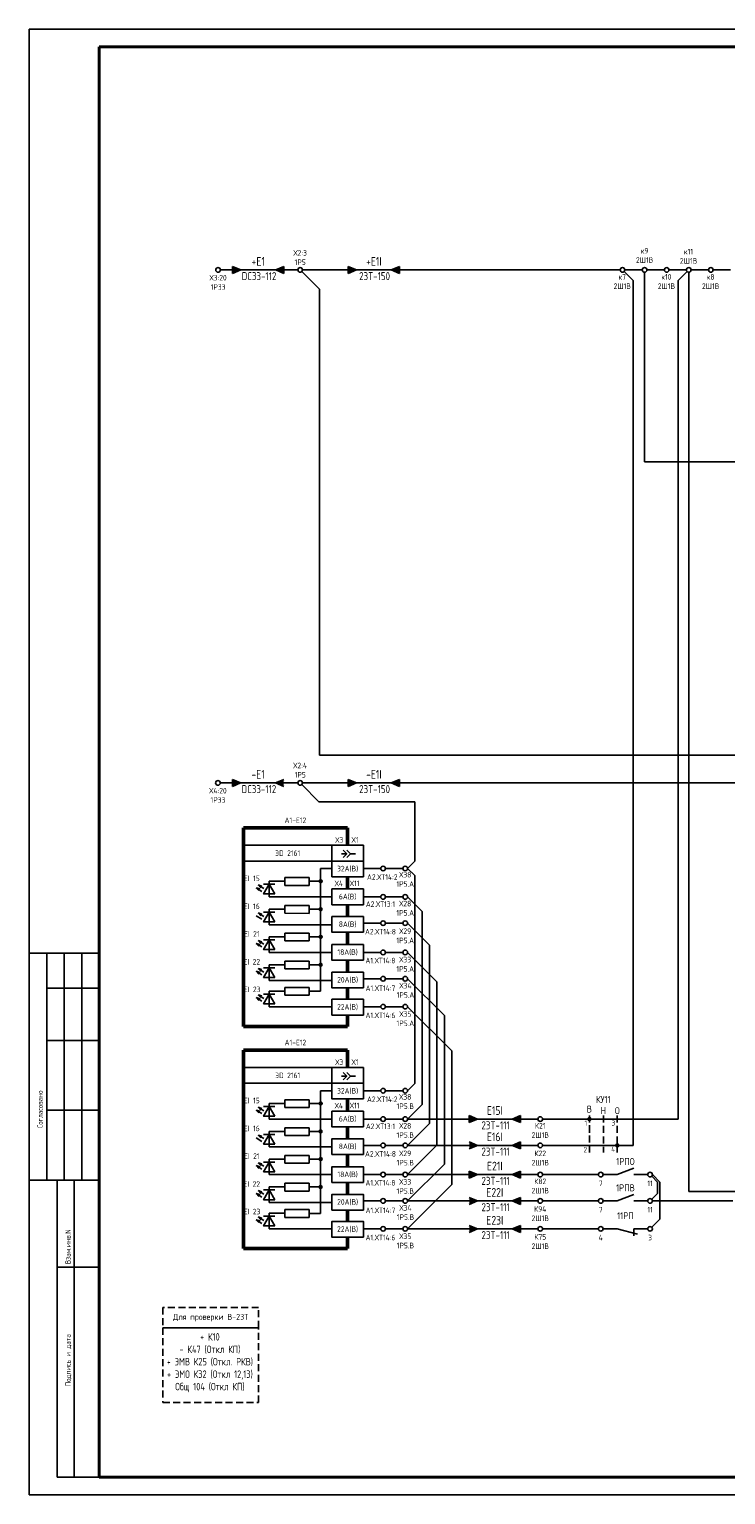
# Model space of a CAD drawing. Header units: millimetres. Extents: x 616 to 6196, y 2487 to 5711.
# Tile 35 of 46: x 4301 to 4501, y 3305 to 3725. Entities that reach past the tile are written whole.
import ezdxf
from ezdxf.enums import TextEntityAlignment as Align

# ---------------------------------------------------------------- set-up
doc = ezdxf.new("R2010")
doc.units = ezdxf.units.MM
doc.linetypes.add('JIS_02_2.0', pattern=[3, 2, -1])
doc.styles.add('SIMPLEX', font='GOST.ttf', dxfattribs={"height": 5})

msp = doc.modelspace()

# ---------------------------------------------------------------- hatches: boundary and pattern name
h = msp.add_hatch(color=256)
h.dxf.hatch_style = 1
h.paths.add_polyline_path([(4359.35, 3655.38), (4361.69, 3656.38), (4359.35, 3657.38)])
h = msp.add_hatch(color=256)
h.dxf.hatch_style = 1
h.paths.add_polyline_path([(4374.04, 3657.38), (4371.69, 3656.38), (4374.04, 3655.38)])
h = msp.add_hatch(color=256)
h.dxf.hatch_style = 1
h.paths.add_polyline_path([(4392.45, 3655.38), (4394.79, 3656.38), (4392.45, 3657.38)])
h = msp.add_hatch(color=256)
h.dxf.hatch_style = 1
h.paths.add_polyline_path([(4407.13, 3657.38), (4404.79, 3656.38), (4407.13, 3655.38)])
h = msp.add_hatch(color=256)
h.dxf.hatch_style = 1
h.paths.add_polyline_path([(4359.31, 3508.35), (4361.65, 3509.35), (4359.31, 3510.35)])
h = msp.add_hatch(color=256)
h.dxf.hatch_style = 1
h.paths.add_polyline_path([(4374, 3510.35), (4371.65, 3509.35), (4374, 3508.35)])
h = msp.add_hatch(color=256)
h.dxf.hatch_style = 1
h.paths.add_polyline_path([(4392.45, 3508.35), (4394.79, 3509.35), (4392.45, 3510.35)])
h = msp.add_hatch(color=256)
h.dxf.hatch_style = 1
h.paths.add_polyline_path([(4407.13, 3510.35), (4404.79, 3509.35), (4407.13, 3508.35)])
h = msp.add_hatch(color=256)
h.dxf.hatch_style = 1
h.paths.add_polyline_path([(4427.1, 3412.01), (4429.44, 3413.01), (4427.1, 3414.01)])
h = msp.add_hatch(color=256)
h.dxf.hatch_style = 1
h.paths.add_polyline_path([(4441.78, 3414.01), (4439.44, 3413.01), (4441.78, 3412.01)])
h = msp.add_hatch(color=256)
h.dxf.hatch_style = 1
h.paths.add_polyline_path([(4427.1, 3404.47), (4429.44, 3405.47), (4427.1, 3406.47)])
h = msp.add_hatch(color=256)
h.dxf.hatch_style = 1
h.paths.add_polyline_path([(4441.78, 3406.47), (4439.44, 3405.47), (4441.78, 3404.47)])
h = msp.add_hatch(color=256)
h.dxf.hatch_style = 1
h.paths.add_polyline_path([(4427.1, 3396.08), (4429.44, 3397.08), (4427.1, 3398.08)])
h = msp.add_hatch(color=256)
h.dxf.hatch_style = 1
h.paths.add_polyline_path([(4441.78, 3398.08), (4439.44, 3397.08), (4441.78, 3396.08)])
h = msp.add_hatch(color=256)
h.dxf.hatch_style = 1
h.paths.add_polyline_path([(4427.1, 3388.54), (4429.44, 3389.54), (4427.1, 3390.54)])
h = msp.add_hatch(color=256)
h.dxf.hatch_style = 1
h.paths.add_polyline_path([(4441.78, 3390.54), (4439.44, 3389.54), (4441.78, 3388.54)])
h = msp.add_hatch(color=256)
h.dxf.hatch_style = 1
h.paths.add_polyline_path([(4427.1, 3380.54), (4429.44, 3381.54), (4427.1, 3382.54)])
h = msp.add_hatch(color=256)
h.dxf.hatch_style = 1
h.paths.add_polyline_path([(4441.78, 3382.54), (4439.44, 3381.54), (4441.78, 3380.54)])

# ---------------------------------------------------------------- linework, layer by layer
for p, q in [((4301.13, 3305.35), (4301.13, 3725.35)), ((4301.13, 3725.35), (4895.13, 3725.35)), ((4359.35, 3656.38), (4355.85, 3656.38)), ((4359.35, 3655.38), (4359.35, 3657.38)), ((4359.35, 3657.38), (4361.69, 3656.38)), ((4361.69, 3656.38), (4359.35, 3655.38)), ((4371.69, 3656.38), (4361.69, 3656.38)), ((4371.69, 3656.38), (4374.04, 3657.38)), ((4374.04, 3655.38), (4371.69, 3656.38)), ((4374.04, 3657.38), (4374.04, 3655.38)), ((4378.04, 3656.38), (4374.04, 3656.38)), ((4379.17, 3655.91), (4384.25, 3650.83)), ((4382.86, 3656.38), (4379.36, 3656.38)), ((4470.34, 3656.38), (4382.86, 3656.38)), ((4392.45, 3655.38), (4392.45, 3657.38)), ((4392.45, 3657.38), (4394.79, 3656.38)), ((4394.79, 3656.38), (4392.45, 3655.38)), ((4404.79, 3656.38), (4394.79, 3656.38)), ((4404.79, 3656.38), (4407.13, 3657.38)), ((4407.13, 3655.38), (4404.79, 3656.38)), ((4407.13, 3657.38), (4407.13, 3655.38)), ((4471.48, 3655.91), (4474.02, 3653.37)), ((4476.67, 3656.38), (4471.67, 3656.38)), ((4477.33, 3655.72), (4477.33, 3601.42)), ((4483, 3656.38), (4478, 3656.38)), ((4489.32, 3656.38), (4484.32, 3656.38)), ((4489.52, 3655.91), (4486.99, 3653.38)), ((4489.99, 3655.72), (4489.99, 3392.25)), ((4495.65, 3656.38), (4490.65, 3656.38)), ((4501.98, 3656.38), (4496.98, 3656.38)), ((4384.25, 3650.83), (4384.25, 3517.31)), ((4474.02, 3653.37), (4474.02, 3405.47)), ((4486.99, 3653.38), (4486.99, 3413.01)), ((4534.8, 3601.42), (4477.33, 3601.42)), ((4597.27, 3517.31), (4384.25, 3517.31)), ((4359.31, 3509.35), (4355.81, 3509.35)), ((4359.31, 3508.35), (4359.31, 3510.35)), ((4359.31, 3510.35), (4361.65, 3509.35)), ((4361.65, 3509.35), (4359.31, 3508.35)), ((4371.65, 3509.35), (4361.65, 3509.35)), ((4371.65, 3509.35), (4374, 3510.35)), ((4374, 3508.35), (4371.65, 3509.35)), ((4378.04, 3509.35), (4374.04, 3509.35)), ((4379.17, 3508.89), (4384.08, 3503.97)), ((4382.86, 3509.35), (4379.36, 3509.35)), ((4623.88, 3509.35), (4380.58, 3509.35)), ((4392.45, 3508.35), (4392.45, 3510.35)), ((4392.45, 3510.35), (4394.79, 3509.35)), ((4394.79, 3509.35), (4392.45, 3508.35)), ((4404.79, 3509.35), (4394.79, 3509.35)), ((4404.79, 3509.35), (4407.13, 3510.35)), ((4407.13, 3508.35), (4404.79, 3509.35)), ((4407.13, 3510.35), (4407.13, 3508.35)), ((4411.5, 3503.97), (4384.08, 3503.97)), ((4411.5, 3486.89), (4411.5, 3503.97)), ((4390.57, 3489), (4392.06, 3489)), ((4394.51, 3489), (4393.09, 3489)), ((4409.44, 3484.83), (4411.5, 3486.89)), ((4374.32, 3479.98), (4374.32, 3482.21)), ((4381.32, 3482.21), (4374.32, 3482.21)), ((4381.32, 3479.98), (4381.32, 3482.21)), ((4384.55, 3484.83), (4384.54, 3449.66)), ((4384.55, 3484.83), (4384.55, 3473.16)), ((4384.55, 3484.83), (4387.79, 3484.83)), ((4396.8, 3484.83), (4401.79, 3484.83)), ((4403.11, 3484.83), (4408.11, 3484.83)), ((4409.44, 3484.83), (4411.5, 3482.77)), ((4411.5, 3482.77), (4411.5, 3423.2)), ((4371.4, 3480.29), (4368.2, 3480.29)), ((4369.8, 3476.69), (4369.8, 3481.16)), ((4369.8, 3481.16), (4374.32, 3481.16)), ((4381.32, 3479.98), (4374.32, 3479.98)), ((4381.32, 3481.16), (4384.55, 3481.16)), ((4369.8, 3476.69), (4387.79, 3476.69)), ((4374.32, 3471.98), (4374.32, 3474.21)), ((4381.32, 3474.21), (4374.32, 3474.21)), ((4381.32, 3471.97), (4381.32, 3474.21)), ((4396.79, 3476.69), (4401.77, 3476.69)), ((4403.1, 3476.69), (4408.11, 3476.69)), ((4409.44, 3476.69), (4413.62, 3472.51)), ((4371.4, 3472.29), (4368.2, 3472.29)), ((4369.8, 3468.69), (4369.8, 3473.16)), ((4369.8, 3473.16), (4374.32, 3473.16)), ((4381.32, 3471.97), (4374.32, 3471.98)), ((4381.32, 3473.16), (4384.55, 3473.16)), ((4413.62, 3472.51), (4413.62, 3417.19)), ((4369.8, 3468.69), (4387.79, 3468.69)), ((4369.8, 3460.76), (4369.8, 3465.23)), ((4369.8, 3465.23), (4374.32, 3465.23)), ((4374.32, 3464.05), (4374.32, 3466.28)), ((4381.32, 3466.28), (4374.32, 3466.28)), ((4381.32, 3464.05), (4381.32, 3466.28)), ((4381.32, 3465.23), (4384.55, 3465.23)), ((4396.79, 3469.15), (4401.77, 3469.15)), ((4403.1, 3469.15), (4408.11, 3469.15)), ((4409.44, 3469.15), (4415.74, 3462.85)), ((4371.4, 3464.36), (4368.2, 3464.36)), ((4381.32, 3464.05), (4374.32, 3464.05)), ((4415.74, 3462.85), (4415.74, 3411.77)), ((4321.13, 3460.53), (4301.13, 3460.53)), ((4306.13, 3395.53), (4306.13, 3460.53)), ((4311.13, 3395.53), (4311.13, 3460.53)), ((4316.13, 3395.53), (4316.13, 3460.53)), ((4369.8, 3460.76), (4387.79, 3460.76)), ((4369.8, 3452.76), (4369.8, 3457.23)), ((4369.8, 3457.23), (4374.32, 3457.23)), ((4374.32, 3456.05), (4374.32, 3458.28)), ((4381.32, 3458.28), (4374.32, 3458.28)), ((4381.32, 3456.05), (4381.32, 3458.28)), ((4381.32, 3457.23), (4384.55, 3457.23)), ((4396.79, 3460.76), (4401.77, 3460.76)), ((4403.1, 3460.76), (4408.11, 3460.76)), ((4409.44, 3460.76), (4417.87, 3452.34)), ((4371.4, 3456.36), (4368.2, 3456.36)), ((4369.8, 3452.76), (4387.79, 3452.76)), ((4381.32, 3456.05), (4374.32, 3456.05)), ((4396.79, 3453.22), (4401.77, 3453.22)), ((4403.1, 3453.22), (4408.11, 3453.22)), ((4409.44, 3453.22), (4419.99, 3442.68)), ((4306.13, 3450.53), (4321.13, 3450.53)), ((4371.4, 3448.82), (4368.2, 3448.82)), ((4369.8, 3445.22), (4369.8, 3449.69)), ((4369.8, 3449.69), (4374.32, 3449.69)), ((4374.32, 3448.51), (4374.32, 3450.74)), ((4381.32, 3450.74), (4374.32, 3450.74)), ((4381.32, 3448.51), (4374.32, 3448.51)), ((4381.31, 3449.66), (4384.54, 3449.66)), ((4381.32, 3448.51), (4381.32, 3450.74)), ((4417.87, 3452.34), (4417.87, 3405.5)), ((4369.8, 3445.22), (4387.79, 3445.22)), ((4396.79, 3445.22), (4401.77, 3445.22)), ((4403.1, 3445.22), (4408.11, 3445.22)), ((4409.44, 3445.22), (4422.11, 3432.56)), ((4419.99, 3442.68), (4419.99, 3400.08)), ((4306.13, 3435.53), (4321.13, 3435.53)), ((4422.11, 3432.56), (4422.11, 3394.21)), ((4390.57, 3425.31), (4392.06, 3425.31)), ((4394.51, 3425.31), (4393.09, 3425.31)), ((4409.44, 3421.14), (4411.5, 3423.2)), ((4384.55, 3421.14), (4384.54, 3385.98)), ((4384.55, 3421.14), (4384.55, 3409.47)), ((4384.55, 3421.14), (4387.79, 3421.14)), ((4396.8, 3421.14), (4401.79, 3421.14)), ((4403.11, 3421.14), (4408.11, 3421.14)), ((4306.13, 3415.53), (4321.13, 3415.53)), ((4371.4, 3416.6), (4368.2, 3416.6)), ((4369.8, 3413.01), (4369.8, 3417.48)), ((4369.8, 3417.48), (4374.32, 3417.48)), ((4374.32, 3416.29), (4374.32, 3418.52)), ((4381.32, 3418.52), (4374.32, 3418.52)), ((4381.32, 3416.29), (4374.32, 3416.29)), ((4381.32, 3416.29), (4381.32, 3418.52)), ((4381.32, 3417.48), (4384.55, 3417.48)), ((4409.44, 3413.01), (4413.62, 3417.19)), ((4369.8, 3413.01), (4387.79, 3413.01)), ((4374.32, 3408.29), (4374.32, 3410.52)), ((4381.32, 3410.52), (4374.32, 3410.52)), ((4381.32, 3408.29), (4381.32, 3410.52)), ((4396.79, 3413.01), (4401.77, 3413.01)), ((4403.1, 3413.01), (4408.11, 3413.01)), ((4409.44, 3413.01), (4446.78, 3413.01)), ((4409.44, 3405.47), (4415.74, 3411.77)), ((4427.1, 3412.01), (4427.1, 3414.01)), ((4427.1, 3414.01), (4429.44, 3413.01)), ((4429.44, 3413.01), (4427.1, 3412.01)), ((4439.44, 3413.01), (4429.44, 3413.01)), ((4439.44, 3413.01), (4441.78, 3414.01)), ((4441.78, 3412.01), (4439.44, 3413.01)), ((4441.78, 3414.01), (4441.78, 3412.01)), ((4486.99, 3413.01), (4448.11, 3413.01)), ((4371.4, 3408.6), (4368.2, 3408.6)), ((4369.8, 3405.01), (4369.8, 3409.47)), ((4369.8, 3409.47), (4374.32, 3409.47)), ((4381.32, 3408.29), (4374.32, 3408.29)), ((4381.32, 3409.47), (4384.55, 3409.47)), ((4427.1, 3406.47), (4429.44, 3405.47)), ((4439.44, 3405.47), (4441.78, 3406.47)), ((4441.78, 3406.47), (4441.78, 3404.47)), ((4369.8, 3405.01), (4387.79, 3405.01)), ((4374.32, 3400.36), (4374.32, 3402.6)), ((4381.32, 3402.6), (4374.32, 3402.6)), ((4381.32, 3400.36), (4381.32, 3402.6)), ((4396.79, 3405.47), (4401.77, 3405.47)), ((4403.1, 3405.47), (4408.11, 3405.47)), ((4409.44, 3397.08), (4417.87, 3405.5)), ((4409.44, 3405.47), (4446.78, 3405.47)), ((4429.44, 3405.47), (4427.1, 3404.47)), ((4439.44, 3405.47), (4429.44, 3405.47)), ((4441.78, 3404.47), (4439.44, 3405.47)), ((4474.02, 3405.47), (4448.11, 3405.47)), ((4371.4, 3400.68), (4368.2, 3400.68)), ((4369.8, 3397.08), (4369.8, 3401.55)), ((4369.8, 3401.55), (4374.32, 3401.55)), ((4381.32, 3400.36), (4374.32, 3400.36)), ((4381.32, 3401.55), (4384.55, 3401.55)), ((4409.44, 3389.54), (4419.99, 3400.08)), ((4427.1, 3396.08), (4427.1, 3398.08)), ((4427.1, 3398.08), (4429.44, 3397.08)), ((4439.44, 3397.08), (4441.78, 3398.08)), ((4441.78, 3398.08), (4441.78, 3396.08)), ((4469.44, 3397.08), (4474.25, 3398.92)), ((4301.13, 3395.53), (4321.13, 3395.53)), ((4309.13, 3310.35), (4309.13, 3395.53)), ((4314, 3310.35), (4314, 3395.53)), ((4369.8, 3397.08), (4387.79, 3397.08)), ((4374.32, 3392.36), (4374.32, 3394.6)), ((4381.32, 3394.59), (4374.32, 3394.59)), ((4381.32, 3392.36), (4381.32, 3394.59)), ((4396.79, 3397.08), (4401.77, 3397.08)), ((4403.1, 3397.08), (4408.11, 3397.08)), ((4409.44, 3397.08), (4446.78, 3397.08)), ((4409.44, 3381.54), (4422.11, 3394.21)), ((4429.44, 3397.08), (4427.1, 3396.08)), ((4439.44, 3397.08), (4429.44, 3397.08)), ((4441.78, 3396.08), (4439.44, 3397.08)), ((4464.11, 3397.08), (4448.11, 3397.08)), ((4469.44, 3397.08), (4465.44, 3397.08)), ((4474.25, 3397.08), (4478.25, 3397.08)), ((4479.38, 3396.61), (4481.03, 3394.96)), ((4479.57, 3397.08), (4481.69, 3394.96)), ((4481.03, 3391.66), (4481.03, 3394.96)), ((4481.69, 3384.32), (4481.69, 3394.96)), ((4371.4, 3392.68), (4368.2, 3392.68)), ((4369.8, 3389.08), (4369.8, 3393.55)), ((4369.8, 3393.55), (4374.32, 3393.55)), ((4381.32, 3392.36), (4374.32, 3392.36)), ((4381.32, 3393.55), (4384.55, 3393.55)), ((4396.79, 3389.54), (4401.77, 3389.54)), ((4403.1, 3389.54), (4408.11, 3389.54)), ((4409.44, 3389.54), (4446.78, 3389.54)), ((4427.1, 3390.54), (4429.44, 3389.54)), ((4429.44, 3389.54), (4427.1, 3388.54)), ((4439.44, 3389.54), (4429.44, 3389.54)), ((4439.44, 3389.54), (4441.78, 3390.54)), ((4441.78, 3388.54), (4439.44, 3389.54)), ((4441.78, 3390.54), (4441.78, 3388.54)), ((4464.11, 3389.54), (4448.11, 3389.54)), ((4469.44, 3389.54), (4465.44, 3389.54)), ((4469.44, 3389.54), (4474.25, 3391.38)), ((4474.25, 3389.54), (4478.25, 3389.54)), ((4479.38, 3390.01), (4481.03, 3391.66)), ((4479.38, 3389.54), (4502.64, 3389.54)), ((4489.99, 3392.25), (4549.73, 3392.25)), ((4369.8, 3389.08), (4387.79, 3389.08)), ((4369.8, 3381.54), (4369.8, 3386.01)), ((4369.8, 3386.01), (4374.32, 3386.01)), ((4374.32, 3384.82), (4374.32, 3387.06)), ((4381.32, 3387.05), (4374.32, 3387.05)), ((4381.31, 3385.98), (4384.54, 3385.98)), ((4381.32, 3384.82), (4381.32, 3387.05)), ((4371.4, 3385.14), (4368.2, 3385.14)), ((4369.8, 3381.54), (4387.79, 3381.54)), ((4381.32, 3384.82), (4374.32, 3384.82)), ((4396.79, 3381.54), (4401.77, 3381.54)), ((4403.1, 3381.54), (4408.11, 3381.54)), ((4409.44, 3381.54), (4446.78, 3381.54)), ((4427.1, 3382.54), (4429.44, 3381.54)), ((4429.44, 3381.54), (4427.1, 3380.54)), ((4439.44, 3381.54), (4429.44, 3381.54)), ((4439.44, 3381.54), (4441.78, 3382.54)), ((4441.78, 3380.54), (4439.44, 3381.54)), ((4441.78, 3382.54), (4441.78, 3380.54)), ((4464.11, 3381.54), (4448.11, 3381.54)), ((4469.44, 3381.54), (4465.44, 3381.54)), ((4469.44, 3381.54), (4475.3, 3379.97)), ((4474.25, 3381.54), (4478.25, 3381.54)), ((4474.25, 3381.54), (4474.25, 3379.54)), ((4479.38, 3382.01), (4481.69, 3384.32)), ((4309.13, 3370.53), (4321.13, 3370.53)), ((4309.13, 3310.35), (4321.13, 3310.35)), ((4895.13, 3305.35), (4301.13, 3305.35))]:
    msp.add_line(p, q)
at = {"lineweight": 40}
for p, q in [((4321.13, 3310.35), (4321.13, 3720.35)), ((4321.13, 3720.35), (4890.13, 3720.35)), ((4890.13, 3310.35), (4321.13, 3310.35))]:
    msp.add_line(p, q, dxfattribs=at)
at = {"lineweight": 50}
for p, q in [((4362.45, 3496.47), (4362.45, 3439.55)), ((4392.23, 3496.47), (4362.45, 3496.47)), ((4392.23, 3491.47), (4392.23, 3496.47)), ((4392.21, 3478.95), (4392.21, 3482.47)), ((4392.21, 3471.04), (4392.21, 3474.45)), ((4392.21, 3463.03), (4392.21, 3466.54)), ((4392.21, 3455.11), (4392.21, 3458.53)), ((4392.21, 3447.33), (4392.21, 3450.61)), ((4392.21, 3439.55), (4392.21, 3442.83)), ((4392.21, 3439.55), (4362.45, 3439.55)), ((4362.45, 3432.78), (4362.45, 3375.87)), ((4392.23, 3432.78), (4362.45, 3432.78)), ((4392.23, 3427.78), (4392.23, 3432.78)), ((4392.21, 3415.27), (4392.21, 3418.78)), ((4392.21, 3407.36), (4392.21, 3410.77)), ((4392.21, 3399.34), (4392.21, 3402.86)), ((4392.21, 3391.43), (4392.21, 3394.84)), ((4392.21, 3383.65), (4392.21, 3386.93)), ((4392.21, 3375.87), (4392.21, 3379.15)), ((4392.21, 3375.87), (4362.45, 3375.87))]:
    msp.add_line(p, q, dxfattribs=at)
at = {"linetype": 'Continuous'}
for p, q in [((4367.76, 3478.26), (4366.14, 3479.29)), ((4366.14, 3479.29), (4366.89, 3478.48)), ((4366.14, 3479.29), (4367.19, 3478.95)), ((4368.28, 3479.07), (4366.66, 3480.1)), ((4366.66, 3480.1), (4367.41, 3479.29)), ((4366.66, 3480.1), (4367.71, 3479.76)), ((4367.76, 3470.26), (4366.14, 3471.29)), ((4368.28, 3471.07), (4366.66, 3472.1)), ((4366.66, 3472.1), (4367.41, 3471.29)), ((4366.66, 3472.1), (4367.71, 3471.76)), ((4367.76, 3462.33), (4366.14, 3463.36)), ((4366.14, 3463.36), (4366.89, 3462.55)), ((4366.14, 3463.36), (4367.2, 3463.02)), ((4368.28, 3463.14), (4366.66, 3464.18)), ((4366.66, 3464.18), (4367.41, 3463.36)), ((4366.66, 3464.18), (4367.71, 3463.84)), ((4367.76, 3454.33), (4366.14, 3455.36)), ((4366.14, 3455.36), (4366.89, 3454.55)), ((4366.14, 3455.36), (4367.2, 3455.02)), ((4368.28, 3455.14), (4366.66, 3456.18)), ((4366.66, 3456.18), (4367.41, 3455.36)), ((4366.66, 3456.18), (4367.71, 3455.84)), ((4368.28, 3447.6), (4366.66, 3448.64)), ((4366.66, 3448.64), (4367.41, 3447.82)), ((4366.66, 3448.64), (4367.71, 3448.3)), ((4367.76, 3446.79), (4366.14, 3447.82)), ((4366.14, 3447.82), (4366.89, 3447.01)), ((4366.14, 3447.82), (4367.2, 3447.48)), ((4367.76, 3414.57), (4366.14, 3415.6)), ((4366.14, 3415.6), (4366.89, 3414.79)), ((4366.14, 3415.6), (4367.19, 3415.26)), ((4368.28, 3415.39), (4366.66, 3416.42)), ((4366.66, 3416.42), (4367.41, 3415.6)), ((4366.66, 3416.42), (4367.71, 3416.08)), ((4367.76, 3406.57), (4366.14, 3407.6)), ((4368.28, 3407.39), (4366.66, 3408.42)), ((4366.66, 3408.42), (4367.41, 3407.6)), ((4366.66, 3408.42), (4367.71, 3408.08)), ((4367.76, 3398.64), (4366.14, 3399.68)), ((4366.14, 3399.68), (4366.89, 3398.86)), ((4366.14, 3399.68), (4367.2, 3399.34)), ((4368.28, 3399.46), (4366.66, 3400.49)), ((4366.66, 3400.49), (4367.41, 3399.68)), ((4366.66, 3400.49), (4367.71, 3400.15)), ((4367.76, 3390.64), (4366.14, 3391.68)), ((4366.14, 3391.68), (4366.89, 3390.86)), ((4366.14, 3391.68), (4367.2, 3391.34)), ((4368.28, 3391.46), (4366.66, 3392.49)), ((4366.66, 3392.49), (4367.41, 3391.68)), ((4366.66, 3392.49), (4367.71, 3392.15)), ((4367.76, 3383.1), (4366.14, 3384.14)), ((4366.14, 3384.14), (4366.89, 3383.32)), ((4366.14, 3384.14), (4367.2, 3383.8)), ((4368.28, 3383.92), (4366.66, 3384.95)), ((4366.66, 3384.95), (4367.41, 3384.14)), ((4366.66, 3384.95), (4367.71, 3384.61))]:
    msp.add_line(p, q, dxfattribs=at)
at = {"linetype": 'JIS_02_2.0'}
for p, q in [((4461.52, 3414.02), (4461.52, 3406.28)), ((4461.52, 3411.28), (4461.52, 3403.44)), ((4465.52, 3414.02), (4465.52, 3403.44)), ((4465.52, 3414.02), (4465.52, 3409.02)), ((4469.52, 3414.02), (4469.52, 3403.44)), ((4469.52, 3414.02), (4469.52, 3409.02))]:
    msp.add_line(p, q, dxfattribs=at)
for points in [[(4387.79, 3486.97), (4362.45, 3486.97), (4362.45, 3491.47), (4387.79, 3491.47)], [(4396.79, 3486.97), (4387.79, 3486.97), (4387.79, 3491.47), (4396.79, 3491.47)], [(4396.79, 3482.47), (4387.79, 3482.47), (4387.79, 3486.97), (4396.79, 3486.97)], [(4371.4, 3477.52), (4368.2, 3477.52), (4369.8, 3480.29)], [(4396.79, 3474.45), (4387.79, 3474.45), (4387.79, 3478.95), (4396.79, 3478.95)], [(4371.4, 3469.52), (4368.2, 3469.52), (4369.8, 3472.29)], [(4396.79, 3466.54), (4387.79, 3466.54), (4387.79, 3471.04), (4396.79, 3471.04)], [(4371.4, 3461.59), (4368.2, 3461.59), (4369.8, 3464.36)], [(4396.79, 3458.53), (4387.79, 3458.53), (4387.79, 3463.03), (4396.79, 3463.03)], [(4371.4, 3453.59), (4368.2, 3453.59), (4369.8, 3456.36)], [(4396.79, 3450.61), (4387.79, 3450.61), (4387.79, 3455.11), (4396.79, 3455.11)], [(4371.4, 3446.05), (4368.2, 3446.05), (4369.8, 3448.82)], [(4396.79, 3442.83), (4387.79, 3442.83), (4387.79, 3447.33), (4396.79, 3447.33)], [(4387.79, 3423.28), (4362.45, 3423.28), (4362.45, 3427.78), (4387.79, 3427.78)], [(4396.79, 3423.28), (4387.79, 3423.28), (4387.79, 3427.78), (4396.79, 3427.78)], [(4396.79, 3418.78), (4387.79, 3418.78), (4387.79, 3423.28), (4396.79, 3423.28)], [(4371.4, 3413.83), (4368.2, 3413.83), (4369.8, 3416.6)], [(4396.79, 3410.77), (4387.79, 3410.77), (4387.79, 3415.27), (4396.79, 3415.27)], [(4371.4, 3405.83), (4368.2, 3405.83), (4369.8, 3408.6)], [(4396.79, 3402.86), (4387.79, 3402.86), (4387.79, 3407.36), (4396.79, 3407.36)], [(4371.4, 3397.9), (4368.2, 3397.9), (4369.8, 3400.68)], [(4396.79, 3394.84), (4387.79, 3394.84), (4387.79, 3399.34), (4396.79, 3399.34)], [(4371.4, 3389.9), (4368.2, 3389.9), (4369.8, 3392.68)], [(4396.79, 3386.93), (4387.79, 3386.93), (4387.79, 3391.43), (4396.79, 3391.43)], [(4371.4, 3382.36), (4368.2, 3382.36), (4369.8, 3385.14)], [(4396.79, 3379.15), (4387.79, 3379.15), (4387.79, 3383.65), (4396.79, 3383.65)]]:
    msp.add_lwpolyline(points, close=True)
for points in [[(4391.03, 3490.03), (4392.06, 3489), (4391.03, 3487.96)], [(4392.06, 3490.03), (4393.09, 3489), (4392.06, 3487.96)], [(4391.03, 3426.34), (4392.06, 3425.31), (4391.03, 3424.28)], [(4392.06, 3426.34), (4393.09, 3425.31), (4392.06, 3424.28)]]:
    msp.add_lwpolyline(points)
at = {"const_width": 0.5}
for points in [[(4384.95, 3481.17, -1), (4384.2, 3481.17, -1)], [(4384.93, 3473.16, -1), (4384.18, 3473.16, -1)], [(4384.95, 3465.23, -1), (4384.2, 3465.23, -1)], [(4384.93, 3457.22, -1), (4384.18, 3457.22, -1)], [(4384.95, 3417.48, -1), (4384.2, 3417.48, -1)], [(4461.16, 3413.01, 1), (4461.91, 3413.01, 1)], [(4384.93, 3409.47, -1), (4384.18, 3409.47, -1)], [(4384.95, 3401.55, -1), (4384.2, 3401.55, -1)], [(4469.15, 3405.47, 1), (4469.9, 3405.47, 1)], [(4384.93, 3393.54, -1), (4384.18, 3393.54, -1)]]:
    msp.add_lwpolyline(points, format="xyb", close=True, dxfattribs=at)
at = {"color": 32, "linetype": 'JIS_02_2.0', "true_color": 0xcd6928}
for points in [[(4366.81, 3358.98), (4339.33, 3358.98), (4339.33, 3353.19), (4366.81, 3353.19)], [(4366.81, 3353.19), (4339.33, 3353.19), (4339.33, 3331.73), (4366.81, 3331.73)]]:
    msp.add_lwpolyline(points, close=True, dxfattribs=at)
for centre in [(4355.19, 3656.38), (4378.7, 3656.38), (4471.01, 3656.38), (4477.33, 3656.38), (4483.66, 3656.38), (4489.99, 3656.38), (4496.31, 3656.38), (4355.15, 3509.35), (4378.7, 3509.35), (4402.45, 3484.83), (4408.78, 3484.83), (4402.45, 3476.69), (4408.78, 3476.69), (4402.45, 3469.15), (4408.78, 3469.15), (4402.45, 3460.76), (4408.78, 3460.76), (4402.45, 3453.22), (4408.78, 3453.22), (4402.45, 3445.22), (4408.78, 3445.22), (4402.45, 3421.14), (4408.78, 3421.14), (4402.45, 3413.01), (4408.78, 3413.01), (4447.45, 3413.01), (4402.45, 3405.47), (4408.78, 3405.47), (4447.45, 3405.47), (4402.45, 3397.08), (4408.78, 3397.08), (4447.45, 3397.08), (4464.77, 3397.08), (4478.91, 3397.08), (4402.45, 3389.54), (4408.78, 3389.54), (4447.45, 3389.54), (4464.77, 3389.54), (4478.91, 3389.54), (4402.45, 3381.54), (4408.78, 3381.54), (4447.45, 3381.54), (4464.77, 3381.54), (4478.91, 3381.54)]:
    msp.add_circle(centre, 0.663)

# ---------------------------------------------------------------- texts
at = {"color": 4, "style": 'SIMPLEX'}
for s, p in [('DC33-112', (4366.92, 3653.45)), ('23T-150', (4400.01, 3653.45)), ('DC33-112', (4366.88, 3506.42)), ('23T-150', (4400.01, 3506.42)), ('23T-111', (4434.66, 3410.07)), ('23T-111', (4434.66, 3402.53)), ('23T-111', (4434.67, 3394.14)), ('23T-111', (4434.67, 3386.6)), ('23T-111', (4434.67, 3378.6))]:
    msp.add_text(s, height=2.304, dxfattribs=at).set_placement(p, align=Align.CENTER)
at = {"linetype": 'Continuous', "style": 'SIMPLEX'}
for s, p in [('Согласовано', (4304.96, 3410.41)), ('Взам.инв.N', (4312.96, 3371.41)), ('Подпись и дата', (4312.96, 3336.41))]:
    msp.add_text(s, height=1.5, rotation=90, dxfattribs=at).set_placement(p)
at = {"color": 7, "char_height": 1.6, "attachment_point": 5, "style": 'SIMPLEX'}
for s, insert, width in [('к9\\P2Ш1В', (4477.33, 3660.54), 3.9858), ('к11\\P2Ш1В', (4489.91, 3660.3), 4.6799), ('Х2:3\\P1Р5', (4378.7, 3659.93), 3.9858), ('Х3:20\\P1Р33', (4355.19, 3652.82), 3.9858), ('к7\\P2Ш1В', (4470.93, 3653.06), 3.9858), ('к10 2Ш1В', (4483.58, 3653.06), 3.9858), ('к8\\P2Ш1В', (4496.24, 3653.06), 3.9858), ('Х2:4\\P1Р5', (4378.7, 3513.01), 3.9858), ('Х4:20\\P1Р33', (4355.15, 3505.79), 3.9858), ('Х3', (4389.9, 3493), 3.5036), ('Х1', (4394.42, 3493.03), 5.1651), ('Х38\\P1Р5.А', (4408.78, 3481.72), 3.9858), ('Х4', (4389.77, 3480.54), 3.5036), ('Х11', (4394.29, 3480.57), 5.1651), ('Х28\\P1Р5.А', (4408.78, 3473.44), 3.9858), ('Х29\\P1Р5.А', (4408.78, 3465.53), 3.9858), ('Х33\\P1Р5.А', (4408.78, 3457.38), 3.9858), ('Х34\\P1Р5.А', (4408.85, 3449.92), 3.9858), ('Х35\\P1Р5.А', (4408.82, 3441.78), 3.9858), ('Х3', (4389.9, 3429.31), 3.5036), ('Х1', (4394.42, 3429.34), 5.1651), ('Х38\\P1Р5.В', (4408.78, 3418.03), 3.9858), ('Х4', (4389.77, 3416.85), 3.5036), ('Х11', (4394.29, 3416.88), 5.1651), ('Х28\\P1Р5.В', (4408.78, 3409.75), 3.9858), ('К21\\P2Ш1В', (4447.45, 3409.75), 3.9858), ('Х29\\P1Р5.В', (4408.78, 3401.84), 3.9858), ('К22\\P2Ш1В', (4447.45, 3401.84), 3.9858), ('Х33\\P1Р5.В', (4408.78, 3393.7), 3.9858), ('К82\\P2Ш1В', (4447.45, 3393.83), 3.9858), ('7', (4464.77, 3394.58), 2.2967), ('11', (4478.91, 3394.58), 2.2967), ('Х34\\P1Р5.В', (4408.85, 3386.23), 3.9858), ('К94\\P2Ш1В', (4447.45, 3385.91), 3.9858), ('7', (4464.77, 3387.04), 2.2967), ('11', (4478.91, 3387.04), 2.2967), ('Х35\\P1Р5.В', (4408.82, 3378.09), 3.9858), ('К75\\P2Ш1В', (4447.45, 3377.91), 3.9858), ('4', (4464.77, 3379.04), 2.2967), ('3', (4478.91, 3379.04), 2.2967)]:
    msp.add_mtext(s, dxfattribs=dict(at, insert=insert, width=width))
at = {"lineweight": 50, "attachment_point": 5, "style": 'SIMPLEX'}
for s, insert, char_height, width in [('+Е1', (4366.69, 3658.83), 2.5, 10), ('+E1I', (4399.79, 3658.83), 2.5, 10), ('-Е1', (4366.65, 3511.81), 2.5, 10), ('-E1I', (4399.79, 3511.81), 2.5, 10), ('E15I', (4434.44, 3415.46), 2.5, 10), ('E16I', (4434.44, 3407.92), 2.5, 10), ('E21I', (4434.44, 3399.53), 2.5, 10), ('E22I', (4434.44, 3391.99), 2.5, 10), ('E23I', (4434.44, 3383.99), 2.5, 10), ('+ К10\\P- К47 (Откл КП)\\P+ ЭМВ К25 (Откл. РКВ)\\P+ ЭМО К32 (Откл 12,13)\\PОбщ 104 (Откл КП)', (4352.84, 3343.17), 2.1375, 32.5078)]:
    msp.add_mtext(s, dxfattribs=dict(at, insert=insert, char_height=char_height, width=width))
at = {"style": 'SIMPLEX'}
for s, insert, char_height, width, attachment_point in [('A1-E12', (4377.34, 3498.63), 1.6, 29.7746, 5), ('ЭD 2161', (4375.12, 3489.22), 1.6, 25.3305, 5), ('EI 15', (4364.85, 3482), 1.6, 9, 5), ('32A(B)', (4392.29, 3484.72), 1.6, 9, 5), (' А2.ХТ14:2', (4401.71, 3482.37), 1.6, 9, 5), ('6А(В)', (4392.29, 3476.7), 1.6, 9, 5), ('EI 16', (4364.85, 3474), 1.6, 9, 5), ('А2.ХТ13:1', (4401.69, 3474.61), 1.6, 9, 5), ('8А(В)', (4392.29, 3468.79), 1.6, 9, 5), ('EI 21', (4364.85, 3466.07), 1.6, 9, 5), ('А2.ХТ14:8', (4401.69, 3466.71), 1.6, 9, 5), ('18А(В)', (4392.29, 3460.78), 1.6, 9, 5), ('EI 22', (4364.85, 3458.07), 1.6, 9, 5), ('А1.ХТ14:8', (4401.69, 3458.43), 1.6, 9, 5), ('20А(В)', (4392.29, 3452.86), 1.6, 9, 5), ('EI 23', (4364.93, 3450.18), 1.6, 9, 5), ('А1.ХТ14:7', (4401.69, 3450.52), 1.6, 9, 5), ('22А(В)', (4392.27, 3445.08), 1.6, 9, 5), ('А1.ХТ14:6', (4401.69, 3442.74), 1.6, 9, 5), ('A1-E12', (4377.34, 3434.95), 1.6, 29.7746, 5), ('ЭD 2161', (4375.12, 3425.53), 1.6, 25.3305, 5), ('EI 15', (4364.85, 3418.32), 1.6, 9, 5), ('32A(B)', (4392.29, 3421.03), 1.6, 9, 5), ('КУ11', (4465.52, 3418.62), 2, 5.202, 5), (' А2.ХТ14:2', (4401.71, 3418.69), 1.6, 9, 5), ('В', (4461.52, 3415.87), 2, 2.6019, 5), ('Н', (4465.52, 3415.45), 2, 2.959, 5), ('О', (4469.52, 3415.42), 2, 2.959, 5), ('EI 16', (4364.85, 3410.32), 1.6, 9, 5), ('6А(В)', (4392.29, 3413.02), 1.6, 9, 5), ('А2.ХТ13:1', (4401.69, 3410.93), 1.6, 9, 5), ('1', (4460.87, 3411.81), 1.5, 1.0281, 6), ('3', (4468.91, 3411.9), 1.5, 0.8612, 6), ('8А(В)', (4392.29, 3405.11), 1.6, 9, 5), ('EI 21', (4364.85, 3402.39), 1.6, 9, 5), ('А2.ХТ14:8', (4401.69, 3403.03), 1.6, 9, 5), ('2', (4460.87, 3404.21), 1.5, 1.0281, 6), ('4', (4468.87, 3404.38), 1.5, 0.8612, 6), ('1РПО', (4471.84, 3400.84), 2, 4.808, 5), ('18А(В)', (4392.29, 3397.09), 1.6, 9, 5), ('EI 22', (4364.85, 3394.39), 1.6, 9, 5), ('А1.ХТ14:8', (4401.69, 3394.74), 1.6, 9, 5), ('1РПВ', (4471.84, 3393.3), 2, 4.808, 5), ('20А(В)', (4392.29, 3389.18), 1.6, 9, 5), ('EI 23', (4364.93, 3386.5), 1.6, 9, 5), ('А1.ХТ14:7', (4401.69, 3386.83), 1.6, 9, 5), ('11РП', (4471.84, 3385.3), 2, 4.808, 5), ('22А(В)', (4392.27, 3381.4), 1.6, 9, 5), ('А1.ХТ14:6', (4401.69, 3379.05), 1.6, 9, 5), ('Для проверки В-23Т', (4353.07, 3356.08), 1.71, 27.4866, 5)]:
    msp.add_mtext(s, dxfattribs=dict(at, insert=insert, char_height=char_height, width=width, attachment_point=attachment_point))

doc.saveas('drawing.dxf')
